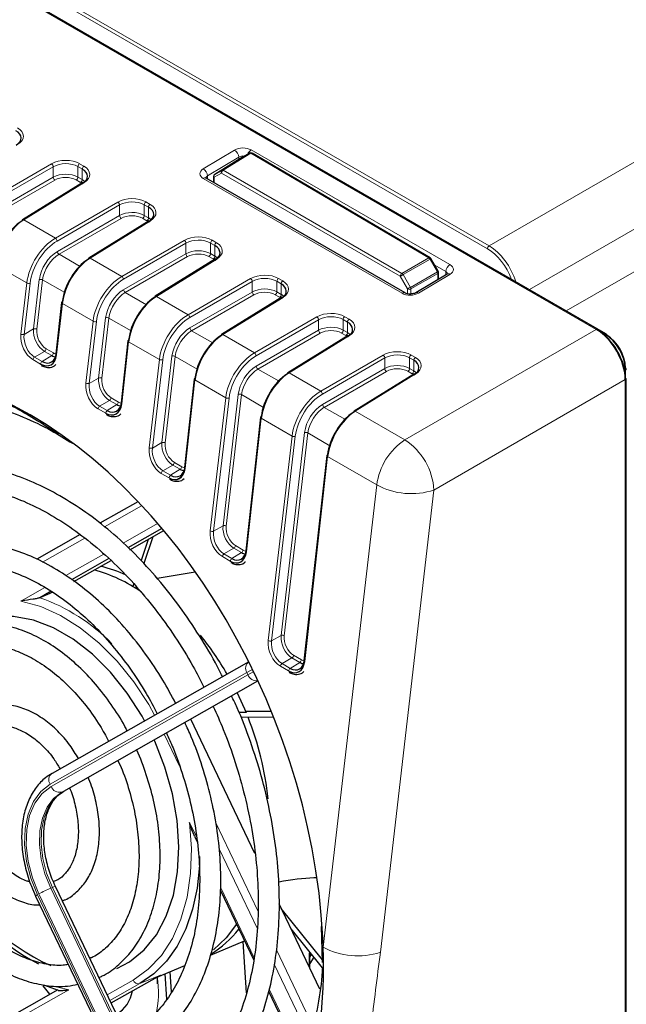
# Paper-space layout 'Blatt2' of a CAD drawing. Header units: millimetres. Extents: x 5 to 418, y 2 to 292.
# Tile 43 of 74: x 135 to 152, y 187 to 215. Entities that reach past the tile are written whole.
import ezdxf

# ---------------------------------------------------------------- set-up
doc = ezdxf.new("R2010")
doc.units = ezdxf.units.MM

psp = doc.layouts.new('Blatt2')

# ---------------------------------------------------------------- linework, layer by layer
at = {"color": 7, "linetype": 'Continuous', "lineweight": 18}
for p, q in [((99.209, 236.311), (147.903, 208.201)), ((147.903, 208.201), (175.388, 224.067)), ((176.213, 222.639), (149.05, 206.958)), ((150.097, 206.354), (175.706, 221.137)), ((147.857, 208.119), (129.465, 218.737)), ((150.952, 205.827), (129.031, 218.481)), ((139.776, 210.396), (140.667, 210.929)), ((140.787, 210.729), (139.896, 210.196)), ((140.309, 210.358), (141.094, 210.843)), ((141.128, 210.84), (140.343, 210.355)), ((140.787, 210.662), (140.787, 210.729)), ((141.094, 210.843), (140.888, 210.724)), ((146.192, 207.863), (141.128, 210.84)), ((141.138, 210.934), (146.791, 207.671)), ((133.688, 209.512), (135.464, 210.538)), ((135.511, 210.456), (133.735, 209.43)), ((135.511, 210.157), (135.511, 210.456)), ((136.212, 210.461), (136.212, 210.16)), ((136.334, 210.391), (136.212, 210.461)), ((136.258, 210.542), (136.38, 210.472)), ((136.334, 210.089), (136.334, 210.391)), ((133.742, 209.135), (135.511, 210.157)), ((136.212, 210.16), (136.334, 210.089)), ((145.428, 206.856), (139.776, 210.119)), ((139.896, 210.196), (139.898, 210.107)), ((140.296, 210.274), (140.088, 210.154)), ((140.088, 210.154), (140.088, 209.998)), ((140.101, 210.238), (140.309, 210.358)), ((145.378, 207.339), (140.296, 210.274)), ((140.343, 210.355), (145.425, 207.42)), ((135.558, 210.075), (133.789, 209.053)), ((136.387, 210.005), (134.672, 208.944)), ((136.288, 210.008), (136.166, 210.079)), ((135.574, 208.423), (137.35, 209.449)), ((137.397, 209.368), (135.621, 208.342)), ((137.397, 209.068), (137.397, 209.368)), ((138.098, 209.372), (138.098, 209.071)), ((138.22, 209.302), (138.098, 209.372)), ((138.144, 209.454), (138.266, 209.383)), ((138.22, 209.001), (138.22, 209.302)), ((135.627, 208.046), (137.397, 209.068)), ((137.444, 208.987), (135.674, 207.965)), ((138.173, 208.92), (138.051, 208.99)), ((138.098, 209.071), (138.22, 209.001)), ((134.672, 208.944), (135.574, 208.423)), ((138.273, 208.917), (136.558, 207.855)), ((137.459, 207.335), (139.235, 208.361)), ((139.282, 208.279), (137.506, 207.253)), ((139.282, 207.98), (139.282, 208.279)), ((139.983, 208.284), (139.983, 207.983)), ((140.105, 208.213), (139.983, 208.284)), ((140.03, 208.365), (140.152, 208.295)), ((140.105, 207.912), (140.105, 208.213)), ((135.674, 207.965), (136.273, 207.619)), ((137.513, 206.958), (139.282, 207.98)), ((139.33, 207.898), (137.56, 206.876)), ((140.059, 207.831), (139.937, 207.901)), ((139.983, 207.983), (140.105, 207.912)), ((145.425, 207.42), (146.192, 207.863)), ((134.758, 207.148), (133.883, 207.653)), ((136.558, 207.855), (137.459, 207.335)), ((140.158, 207.828), (138.443, 206.767)), ((146.225, 207.828), (145.458, 207.385)), ((146.432, 207.466), (146.225, 207.828)), ((146.675, 207.47), (146.359, 207.653)), ((145.587, 206.978), (145.378, 207.339)), ((145.458, 207.385), (145.666, 207.024)), ((145.666, 207.024), (146.432, 207.466)), ((146.446, 207.42), (145.68, 206.978)), ((146.791, 207.394), (145.899, 206.861)), ((146.446, 207.246), (146.446, 207.42)), ((146.673, 207.381), (146.675, 207.47)), ((134.59, 205.694), (134.758, 207.148)), ((134.851, 207.14), (134.683, 205.686)), ((134.951, 205.841), (135.114, 207.245)), ((135.207, 207.236), (135.044, 205.832)), ((135.836, 206.873), (135.207, 207.236)), ((139.345, 206.246), (141.121, 207.272)), ((141.168, 207.191), (139.392, 206.165)), ((141.168, 206.891), (141.168, 207.191)), ((141.869, 207.195), (141.869, 206.894)), ((141.991, 207.125), (141.869, 207.195)), ((141.915, 207.276), (142.037, 207.206)), ((141.991, 206.824), (141.991, 207.125)), ((137.56, 206.876), (138.159, 206.53)), ((138.443, 206.767), (139.345, 206.246)), ((139.398, 205.869), (141.168, 206.891)), ((141.215, 206.81), (139.446, 205.787)), ((142.044, 206.739), (140.329, 205.678)), ((141.945, 206.743), (141.823, 206.813)), ((141.869, 206.894), (141.991, 206.824)), ((145.587, 206.841), (145.587, 206.978)), ((145.68, 206.978), (145.68, 206.835)), ((135.769, 206.565), (135.606, 205.107)), ((136.644, 206.06), (135.769, 206.565)), ((141.23, 205.158), (143.006, 206.184)), ((143.801, 206.188), (143.923, 206.118)), ((136.44, 204.297), (136.644, 206.06)), ((136.737, 206.051), (136.533, 204.289)), ((136.801, 204.444), (137, 206.156)), ((137.093, 206.148), (136.894, 204.436)), ((137.722, 205.785), (137.093, 206.148)), ((143.054, 206.102), (141.278, 205.076)), ((143.054, 205.803), (143.054, 206.102)), ((143.755, 206.107), (143.755, 205.806)), ((143.876, 206.036), (143.755, 206.107)), ((143.876, 205.735), (143.876, 206.036)), ((134.683, 205.686), (134.951, 205.841)), ((139.446, 205.787), (140.044, 205.442)), ((140.329, 205.678), (141.23, 205.158)), ((141.284, 204.781), (143.054, 205.803)), ((143.101, 205.721), (141.331, 204.699)), ((143.93, 205.651), (142.215, 204.59)), ((143.83, 205.654), (143.708, 205.724)), ((143.755, 205.806), (143.876, 205.735)), ((145.512, 202.686), (150.952, 205.827)), ((151.192, 205.698), (150.999, 205.809)), ((151.158, 205.677), (151.192, 205.698)), ((137.654, 205.476), (137.457, 203.71)), ((138.529, 204.971), (137.654, 205.476)), ((135.261, 205.203), (134.979, 205.04)), ((135.196, 204.915), (135.468, 205.083)), ((135.468, 205.083), (135.261, 205.203)), ((135.307, 205.276), (135.514, 205.157)), ((138.6, 202.606), (138.885, 205.068)), ((138.978, 205.059), (138.693, 202.598)), ((139.607, 204.696), (138.978, 205.059)), ((143.116, 204.069), (144.892, 205.095)), ((145.686, 205.099), (145.808, 205.029)), ((135.15, 204.841), (134.933, 204.967)), ((134.979, 205.04), (135.196, 204.915)), ((138.238, 202.46), (138.529, 204.971)), ((138.622, 204.963), (138.331, 202.451)), ((144.939, 205.014), (143.163, 203.988)), ((144.939, 204.714), (144.939, 205.014)), ((145.64, 205.018), (145.64, 204.717)), ((145.762, 204.948), (145.64, 205.018)), ((145.762, 204.647), (145.762, 204.948)), ((141.331, 204.699), (141.93, 204.353)), ((142.215, 204.59), (143.116, 204.069)), ((143.17, 203.692), (144.939, 204.714)), ((144.986, 204.633), (143.217, 203.61)), ((145.815, 204.562), (144.1, 203.501)), ((145.716, 204.565), (145.594, 204.636)), ((145.64, 204.717), (145.762, 204.647)), ((151.75, 204.652), (151.785, 204.671)), ((151.785, 204.448), (151.785, 204.671)), ((136.533, 204.289), (136.801, 204.444)), ((139.54, 204.388), (139.259, 201.87)), ((140.415, 203.882), (139.54, 204.388)), ((151.776, 204.398), (146.337, 201.258)), ((151.776, 97.093), (151.776, 204.398)), ((140.338, 200.239), (140.771, 203.979)), ((140.864, 203.971), (140.431, 200.231)), ((141.493, 203.608), (140.864, 203.971)), ((137.111, 203.806), (136.829, 203.643)), ((137.047, 203.517), (137.319, 203.686)), ((137.319, 203.686), (137.111, 203.806)), ((137.157, 203.88), (137.365, 203.759)), ((139.976, 200.092), (140.415, 203.882)), ((140.508, 203.874), (140.069, 200.084)), ((137.001, 203.444), (136.783, 203.57)), ((136.829, 203.643), (137.047, 203.517)), ((143.217, 203.61), (143.816, 203.265)), ((144.1, 203.501), (145.512, 202.686)), ((141.426, 203.299), (141.002, 199.5)), ((142.301, 202.794), (141.426, 203.299)), ((141.988, 197.119), (142.657, 202.891)), ((142.75, 202.882), (142.081, 197.111)), ((143.379, 202.519), (142.75, 202.882)), ((138.331, 202.451), (138.6, 202.606)), ((141.626, 196.972), (142.301, 202.794)), ((142.394, 202.786), (141.719, 196.964)), ((138.956, 202.042), (139.167, 201.92)), ((143.311, 202.211), (142.66, 196.376)), ((144.71, 201.403), (143.311, 202.211)), ((138.803, 201.605), (138.582, 201.732)), ((138.91, 201.969), (138.628, 201.806)), ((138.628, 201.806), (138.849, 201.678)), ((138.849, 201.678), (139.121, 201.847)), ((139.121, 201.847), (138.91, 201.969)), ((143.186, 188.251), (144.71, 201.403)), ((146.337, 201.258), (144.813, 188.105)), ((138.018, 200.806), (136.963, 200.208)), ((137.497, 199.748), (138.473, 200.302)), ((140.069, 200.084), (140.338, 200.239)), ((136.406, 199.891), (135.204, 199.209)), ((140.647, 199.601), (140.365, 199.438)), ((140.591, 199.308), (140.864, 199.476)), ((140.864, 199.476), (140.647, 199.601)), ((140.693, 199.675), (140.91, 199.55)), ((135.866, 198.822), (136.947, 199.435)), ((140.545, 199.234), (140.319, 199.365)), ((140.365, 199.438), (140.591, 199.308)), ((134.592, 198.099), (135.27, 198.483)), ((141.719, 196.964), (141.988, 197.119)), ((142.298, 196.482), (142.015, 196.319)), ((142.522, 196.352), (142.298, 196.482)), ((142.343, 196.555), (142.568, 196.425)), ((142.204, 196.11), (141.969, 196.245)), ((142.015, 196.319), (142.25, 196.183)), ((142.25, 196.183), (142.522, 196.352)), ((141.017, 196.065), (135.419, 192.887)), ((135.448, 192.827), (141.046, 196.004)), ((141.329, 195.831), (135.75, 192.665)), ((135.796, 192.684), (141.331, 195.826)), ((141.046, 196.004), (141.017, 196.065)), ((139.102, 193.398), (138.666, 194.311)), ((135.796, 192.684), (135.75, 192.665)), ((139.382, 191.802), (139.59, 191.367)), ((140.131, 191.79), (141.329, 189.284)), ((141.314, 188.77), (140.225, 191.049)), ((135.485, 189.949), (135.439, 189.929)), ((139.727, 181.073), (135.485, 189.949)), ((140.271, 189.941), (141.225, 187.946)), ((135.062, 189.744), (139.292, 180.893)), ((139.33, 180.915), (135.1, 189.766)), ((135.439, 189.929), (139.669, 181.078)), ((141.858, 188.177), (142.903, 185.991)), ((142.791, 188.064), (142.794, 188.12)), ((142.791, 187.689), (142.791, 188.064)), ((142.818, 185.623), (141.794, 187.765)), ((138.556, 187.458), (137.973, 187.215)), ((137.046, 186.898), (137.784, 187.317)), ((137.973, 187.215), (137.124, 186.734)), ((135.955, 187.042), (134.14, 186.012)), ((135.643, 187.116), (135.955, 187.042)), ((141.649, 187.058), (142.628, 185.011))]:
    psp.add_line(p, q, dxfattribs=at)
at = {"color": 7, "linetype": 'Continuous', "lineweight": 25}
for p, q in [((150.986, 205.831), (129.052, 218.493)), ((151.226, 205.701), (129.06, 218.498)), ((140.888, 210.724), (140.101, 210.238)), ((140.889, 210.725), (140.888, 210.724)), ((141.095, 210.844), (140.889, 210.725)), ((141.095, 210.844), (141.094, 210.843)), ((146.227, 207.867), (141.162, 210.844)), ((145.513, 206.866), (139.861, 210.129)), ((140.069, 210.181), (140.069, 210.009)), ((136.353, 210.008), (134.638, 208.947)), ((138.239, 208.919), (136.524, 207.858)), ((140.124, 207.831), (138.409, 206.77)), ((146.457, 207.481), (146.251, 207.842)), ((146.708, 207.402), (145.816, 206.869)), ((146.466, 207.258), (146.466, 207.448)), ((142.01, 206.742), (140.295, 205.681)), ((135.749, 206.591), (135.586, 205.134)), ((143.895, 205.654), (142.18, 204.592)), ((137.635, 205.503), (137.438, 203.736)), ((145.781, 204.565), (144.066, 203.504)), ((139.52, 204.414), (139.239, 201.897)), ((151.797, 97.121), (151.797, 204.426)), ((141.406, 203.326), (140.982, 199.527)), ((143.292, 202.237), (142.64, 196.402)), ((139.151, 201.623), (139.043, 201.562)), ((137.914, 200.921), (136.837, 200.31)), ((138.598, 200.164), (137.633, 199.616)), ((137.691, 199.56), (138.651, 200.105)), ((136.271, 199.989), (135.039, 199.29)), ((138.208, 199.854), (138.007, 199.255)), ((138.343, 199.93), (138.086, 199.166)), ((137.093, 199.309), (136.028, 198.705)), ((136.097, 198.655), (137.155, 199.256)), ((139.545, 198.92), (138.466, 198.736)), ((135.454, 198.379), (135.127, 198.194)), ((135.499, 198.348), (135.127, 198.194)), ((137.8, 198.596), (137.773, 198.514)), ((137.867, 198.516), (137.851, 198.467)), ((137.878, 198.45), (137.891, 198.488)), ((141.069, 196.372), (135.475, 193.197)), ((135.813, 192.692), (141.332, 195.825)), ((140.74, 195.489), (140.992, 194.932)), ((141.247, 190.919), (139.421, 194.74)), ((140.992, 194.932), (140.791, 194.93)), ((141.768, 194.796), (140.848, 194.786)), ((140.988, 194.955), (141.699, 194.967)), ((141.701, 194.963), (140.988, 194.955)), ((135.796, 192.684), (135.813, 192.692)), ((139.524, 191.411), (139.601, 191.249)), ((139.816, 181.102), (135.574, 189.977)), ((135.008, 189.707), (139.238, 180.856)), ((140.266, 189.86), (141.212, 187.88)), ((143.092, 187.058), (141.933, 189.484)), ((143.167, 187.888), (141.995, 189.353)), ((143.17, 187.812), (143.134, 188.837)), ((143.162, 187.661), (142.272, 188.774)), ((139.978, 188.027), (140.949, 188.43)), ((141.003, 186.951), (140.907, 188.412)), ((142.81, 187.648), (142.81, 188.091)), ((142.81, 187.971), (142.857, 188.043)), ((138.419, 187.38), (139.255, 187.726)), ((142.917, 187.967), (142.81, 187.79)), ((137.158, 186.664), (138.556, 187.458)), ((138.739, 186.776), (138.692, 187.493)), ((138.873, 186.98), (138.835, 187.552)), ((135.417, 186.91), (135.226, 187.151)), ((135.233, 187.184), (135.649, 187.026)), ((138.477, 187.205), (138.477, 187.404)), ((135.644, 187.04), (134.011, 186.112)), ((141.634, 186.997), (142.61, 184.954))]:
    psp.add_line(p, q, dxfattribs=at)
at = {"color": 7, "linetype": 'Continuous', "lineweight": 25, "flags": 128}
for points in [[(139.861, 210.129), (139.86, 210.13), (139.859, 210.13)], [(138.108, 194.691), (138.035, 194.822), (137.614, 195.479), (137.14, 196.072), (136.625, 196.586), (136.079, 197.01), (135.515, 197.336), (134.946, 197.555), (134.384, 197.662), (133.843, 197.656), (133.333, 197.536), (133.229, 197.496)], [(137.318, 187.644), (137.681, 187.835), (138.094, 188.172), (138.444, 188.606), (138.723, 189.13), (138.925, 189.73), (139.045, 190.393), (139.081, 191.106), (139.032, 191.851), (138.899, 192.612), (138.685, 193.372), (138.395, 194.114), (138.379, 194.149)], [(139.673, 190.828), (139.666, 190.574), (139.601, 189.931), (139.472, 189.328), (139.282, 188.775), (139.033, 188.28), (138.728, 187.851), (138.373, 187.495), (137.973, 187.215)], [(140.721, 188.907), (140.426, 188.517), (140.063, 188.171)]]:
    psp.add_lwpolyline(points, dxfattribs=at)
at = {"color": 7, "linetype": 'Continuous', "lineweight": 18, "flags": 128}
for points in [[(145.458, 207.385), (145.448, 207.379), (145.437, 207.373), (145.426, 207.367), (145.415, 207.36), (145.404, 207.354), (145.394, 207.348), (145.386, 207.343), (145.378, 207.339)], [(145.666, 207.024), (145.656, 207.019), (145.645, 207.012), (145.634, 207.006), (145.623, 207), (145.612, 206.993), (145.603, 206.988), (145.594, 206.983), (145.587, 206.978)], [(138.394, 194.854), (138.225, 195.151), (137.8, 195.798), (137.327, 196.386), (136.817, 196.903), (136.278, 197.34), (135.721, 197.689), (135.156, 197.944), (134.592, 198.099)], [(141.18, 196.154), (141.096, 196.109), (141.017, 196.065)], [(141.046, 196.004), (141.125, 196.049), (141.211, 196.095)], [(135.419, 192.887), (135.155, 192.681), (134.944, 192.393), (134.793, 192.036), (134.709, 191.623), (134.694, 191.169), (134.75, 190.692), (134.874, 190.211), (135.062, 189.744)], [(135.1, 189.766), (134.917, 190.221), (134.796, 190.689), (134.742, 191.154), (134.756, 191.595), (134.838, 191.998), (134.985, 192.346), (135.191, 192.626), (135.448, 192.827)], [(135.75, 192.665), (135.52, 192.485), (135.336, 192.235), (135.205, 191.924), (135.131, 191.564), (135.119, 191.169), (135.167, 190.755), (135.275, 190.336), (135.439, 189.929)], [(135.485, 189.949), (135.322, 190.355), (135.214, 190.774), (135.165, 191.189), (135.178, 191.583), (135.251, 191.943), (135.382, 192.254), (135.566, 192.504), (135.796, 192.684)], [(137.784, 187.317), (138.212, 187.621), (138.585, 188.017), (138.897, 188.497), (139.142, 189.052), (139.315, 189.671), (139.414, 190.345), (139.437, 191.06), (139.382, 191.802)], [(142.337, 188.692), (142.327, 188.679), (142.321, 188.671)]]:
    psp.add_lwpolyline(points, dxfattribs=at)
at = {"color": 7, "linetype": 'Continuous', "lineweight": 18}
for centre, radius, start, end in [((140.527, 210.709), 0.261, 4.2789, 57.492), ((141.28, 210.719), 0.257, 123.3447, 158.882), ((141.108, 210.812), 0.0344, 55.3039, 114.1738), ((141.148, 210.813), 0.0338, 64.8383, 126.7943), ((135.406, 210.45), 0.106, 3.5432, 56.4801), ((136.315, 210.456), 0.103, 123.2422, 177.3468), ((136.437, 210.386), 0.103, 123.2422, 177.3468), ((139.636, 210.176), 0.261, 4.2789, 57.492), ((135.617, 210.164), 0.106, 183.5432, 236.4801), ((136.109, 210.164), 0.103, 303.2422, 357.3468), ((139.827, 210.049), 0.0867, 68.8603, 126.3191), ((140.101, 210.183), 0.032, 184.1293, 247.1908), ((140.139, 210.189), 0.0619, 127.9363, 214.9761), ((140.347, 210.309), 0.0619, 127.9363, 214.9761), ((140.399, 210.269), 0.103, 123.2285, 177.3387), ((140.323, 210.327), 0.0344, 55.3039, 114.1738), ((136.231, 210.094), 0.103, 303.2422, 357.3468), ((136.368, 209.979), 0.0325, 53.4824, 117.3347), ((137.291, 209.361), 0.106, 3.5432, 56.4801), ((138.2, 209.368), 0.103, 123.2422, 177.3468), ((138.322, 209.297), 0.103, 123.2422, 177.3468), ((137.502, 209.075), 0.106, 183.5432, 236.4801), ((137.995, 209.076), 0.103, 303.2422, 357.3468), ((138.117, 209.006), 0.103, 303.2422, 357.3468), ((134.653, 208.918), 0.0325, 53.4824, 117.3347), ((138.254, 208.89), 0.0325, 53.4824, 117.3347), ((135.515, 208.335), 0.106, 3.5432, 56.4801), ((139.177, 208.273), 0.106, 3.5432, 56.4801), ((140.086, 208.279), 0.103, 123.2422, 177.3468), ((140.208, 208.209), 0.103, 123.2422, 177.3468), ((147.96, 208.115), 0.103, 123.2297, 177.3477), ((135.733, 208.053), 0.106, 183.5432, 236.4801), ((136.538, 207.829), 0.0325, 53.4824, 117.3347), ((139.388, 207.986), 0.106, 183.5432, 236.4801), ((139.881, 207.987), 0.103, 303.2422, 357.3468), ((140.003, 207.917), 0.103, 303.2422, 357.3468), ((146.212, 207.836), 0.0338, 64.8383, 126.7943), ((146.138, 207.78), 0.099, 28.856, 57.1252), ((140.139, 207.802), 0.0325, 53.4824, 117.3347), ((147.01, 206.461), 1.576, 118.7846, 119.8583), ((146.932, 207.456), 0.257, 123.2906, 176.7209), ((137.401, 207.247), 0.106, 3.5432, 56.4801), ((145.481, 207.334), 0.103, 123.2285, 177.3387), ((145.371, 207.337), 0.099, 28.856, 57.1252), ((147.216, 206.1), 1.576, 118.7846, 119.8583), ((146.347, 207.415), 0.099, 2.8712, 31.1537), ((146.433, 207.451), 0.0334, 292.7039, 354.6426), ((146.743, 207.331), 0.0792, 52.4288, 116.3159), ((134.814, 207.252), 0.118, 241.5664, 288.2185), ((135.151, 207.133), 0.118, 61.5664, 108.2185), ((141.062, 207.184), 0.106, 3.5432, 56.4801), ((141.972, 207.191), 0.103, 123.2422, 177.3468), ((142.093, 207.12), 0.103, 123.2422, 177.3468), ((145.581, 206.973), 0.099, 2.8712, 31.1537), ((137.618, 206.964), 0.106, 183.5432, 236.4801), ((138.424, 206.741), 0.0325, 53.4824, 117.3347), ((141.274, 206.898), 0.106, 183.5432, 236.4801), ((141.766, 206.899), 0.103, 303.2422, 357.3468), ((141.888, 206.828), 0.103, 303.2422, 357.3468), ((142.025, 206.713), 0.0325, 53.4824, 117.3347), ((145.479, 206.79), 0.084, 66.3589, 127.1853), ((145.634, 207.07), 0.103, 242.6565, 296.7662), ((145.851, 206.798), 0.0794, 52.4743, 115.8888), ((135.78, 206.593), 0.0307, 183.4448, 248.9082), ((139.286, 206.158), 0.106, 3.5432, 56.4801), ((142.948, 206.096), 0.106, 3.5432, 56.4801), ((143.857, 206.102), 0.103, 123.2422, 177.3468), ((136.7, 206.163), 0.118, 241.5664, 288.2185), ((137.037, 206.044), 0.118, 61.5664, 108.2185), ((143.979, 206.032), 0.103, 123.2422, 177.3468), ((134.646, 205.798), 0.118, 241.5664, 288.2185), ((134.988, 205.729), 0.118, 61.5664, 108.2185), ((139.504, 205.876), 0.106, 183.5432, 236.4801), ((140.31, 205.652), 0.0325, 53.4824, 117.3347), ((143.159, 205.809), 0.106, 183.5432, 236.4801), ((143.652, 205.81), 0.103, 303.2422, 357.3468), ((143.774, 205.74), 0.103, 303.2422, 357.3468), ((143.91, 205.625), 0.0325, 53.4824, 117.3347), ((150.972, 205.801), 0.0324, 64.3372, 128.3331), ((151.212, 205.672), 0.0324, 64.3372, 128.3331), ((137.665, 205.505), 0.0307, 183.4448, 248.9082), ((135.203, 205.29), 0.104, 303.5123, 352.4427), ((135.411, 205.17), 0.104, 303.5123, 352.4427), ((138.922, 204.956), 0.118, 61.5664, 108.2185), ((141.172, 205.07), 0.106, 3.5432, 56.4801), ((144.834, 205.007), 0.106, 3.5432, 56.4801), ((145.743, 205.013), 0.103, 123.2422, 177.3468), ((135.036, 204.953), 0.104, 123.5123, 172.4427), ((135.253, 204.828), 0.104, 123.5123, 172.4427), ((138.586, 205.075), 0.118, 241.5664, 288.2185), ((141.39, 204.787), 0.106, 183.5432, 236.4801), ((145.865, 204.943), 0.103, 123.2422, 177.3468), ((142.195, 204.564), 0.0325, 53.4824, 117.3347), ((145.045, 204.721), 0.106, 183.5432, 236.4801), ((145.538, 204.722), 0.103, 303.2422, 357.3468), ((145.659, 204.651), 0.103, 303.2422, 357.3468), ((145.796, 204.536), 0.0325, 53.4824, 117.3347), ((151.773, 204.702), 0.0324, 291.6583, 355.6617), ((136.496, 204.401), 0.118, 241.5664, 288.2185), ((136.838, 204.332), 0.118, 61.5664, 108.2185), ((139.551, 204.416), 0.0307, 183.4448, 248.9082), ((151.764, 204.428), 0.0324, 291.662, 355.6627), ((140.808, 203.867), 0.118, 61.5664, 108.2185), ((143.058, 203.981), 0.106, 3.5432, 56.4801), ((137.053, 203.893), 0.104, 303.5123, 352.4427), ((137.262, 203.773), 0.104, 303.5123, 352.4427), ((140.471, 203.986), 0.118, 241.5664, 288.2185), ((143.275, 203.699), 0.106, 183.5432, 236.4801), ((136.886, 203.556), 0.104, 123.5123, 172.4427), ((137.105, 203.43), 0.104, 123.5123, 172.4427), ((144.081, 203.475), 0.0325, 53.4824, 117.3347), ((141.437, 203.328), 0.0307, 183.4448, 248.9082), ((142.693, 202.779), 0.118, 61.5664, 108.2185), ((138.637, 202.494), 0.118, 61.5664, 108.2185), ((142.357, 202.898), 0.118, 241.5664, 288.2185), ((146.521, 201.163), 1.827, 123.525, 172.4415), ((144.489, 201.143), 1.851, 3.5413, 56.4629), ((138.295, 202.563), 0.118, 241.5664, 288.2185), ((138.852, 202.056), 0.104, 303.5123, 352.4427), ((143.322, 202.239), 0.0307, 183.4448, 248.9082), ((138.685, 201.719), 0.104, 123.5123, 172.4427), ((139.064, 201.934), 0.104, 303.5123, 352.4427), ((138.906, 201.591), 0.104, 123.5123, 172.4427), ((145.692, 203.217), 2.063, 241.565, 288.2091), ((140.032, 200.196), 0.118, 241.5664, 288.2185), ((140.375, 200.127), 0.118, 61.5664, 108.2185), ((140.59, 199.688), 0.104, 303.5123, 352.4427), ((140.806, 199.563), 0.104, 303.5123, 352.4427), ((140.423, 199.351), 0.104, 123.5123, 172.4427), ((140.649, 199.221), 0.104, 123.5123, 172.4427), ((133.385, 193.202), 5.287, 44.1636, 70.759), ((141.682, 197.076), 0.118, 241.5664, 288.2185), ((142.025, 197.007), 0.118, 61.5664, 108.2185), ((141.213, 196.189), 0.232, 127.2474, 212.5592), ((142.24, 196.569), 0.104, 303.5123, 352.4427), ((142.465, 196.439), 0.104, 303.5123, 352.4427), ((142.073, 196.232), 0.104, 123.5123, 172.4427), ((142.307, 196.096), 0.104, 123.5123, 172.4427), ((141.293, 196.096), 0.263, 200.2804, 277.5343), ((135.615, 193.012), 0.232, 127.2474, 212.5592), ((135.689, 192.913), 0.256, 199.6371, 283.6686), ((135.591, 189.775), 0.203, 94.6747, 121.2735), ((135.112, 189.615), 0.138, 111.0686, 138.612), ((136.834, 186.611), 3.6, 112.8066, 118.7956), ((144.168, 190.065), 2.063, 241.565, 288.2091), ((142.778, 188.094), 0.032, 292.7787, 355.8608), ((137.935, 187.371), 0.16, 199.6371, 283.6686), ((135.765, 186.972), 2.738, 346.1092, 9.1507)]:
    psp.add_arc(centre, radius, start, end, dxfattribs=at)
at = {"color": 7, "linetype": 'Continuous', "lineweight": 25}
for centre, radius, start, end in [((141.128, 210.786), 0.0667, 59.5527, 119.9749), ((140.135, 210.181), 0.0667, 121.7292, 180), ((134.658, 208.92), 0.0329, 127.0519, 186.4224), ((146.193, 207.809), 0.0667, 29.7113, 59.5527), ((136.543, 207.832), 0.0329, 127.0519, 186.4224), ((146.399, 207.448), 0.0667, 0, 29.7113), ((138.429, 206.743), 0.0329, 127.0519, 186.4224), ((135.775, 206.586), 0.0262, 106.0768, 167.0913), ((140.315, 205.655), 0.0329, 127.0519, 186.4224), ((150.966, 205.803), 0.0335, 354.3165, 54.3713), ((150.498, 204.613), 1.288, 2.6055, 57.3945), ((151.207, 205.674), 0.0335, 354.3165, 54.3713), ((150.602, 204.672), 1.185, 2.6055, 57.3945), ((137.66, 205.497), 0.0262, 106.0768, 167.0913), ((135.617, 205.136), 0.0307, 183.4448, 248.9082), ((142.2, 204.566), 0.0329, 127.0519, 186.4224), ((151.772, 204.696), 0.0335, 5.6323, 65.6879), ((139.546, 204.409), 0.0262, 106.0768, 167.0913), ((151.763, 204.423), 0.0335, 5.6325, 65.6876), ((137.468, 203.738), 0.0307, 183.4448, 248.9082), ((144.086, 203.478), 0.0329, 127.0519, 186.4224), ((141.432, 203.32), 0.0262, 106.0768, 167.0913), ((143.317, 202.231), 0.0262, 106.0768, 167.0913), ((139.27, 201.899), 0.0307, 183.4448, 248.9082), ((141.013, 199.529), 0.0307, 183.4448, 248.9082), ((135.516, 194.703), 4.431, 55.5327, 74.9068), ((135.91, 195.248), 3.956, 64.9284, 76.0994), ((133.107, 191.766), 8.491, 30.09, 39.1238), ((142.671, 196.404), 0.0307, 183.4448, 248.9082), ((132.954, 191.568), 8.713, 5.975, 21.7172), ((137.84, 193.182), 6.063, 204.1441, 243.0285), ((137.853, 193.154), 5.939, 203.7325, 246.0086), ((138.55, 190.478), 2.817, 300.7063, 322.6082), ((136.839, 187.148), 0.932, 300.4032, 351.2104)]:
    psp.add_arc(centre, radius, start, end, dxfattribs=at)
at = {"color": 7, "linetype": 'Continuous', "lineweight": 18}
for centre, major_axis, ratio, start_param, end_param in [((134.094, 211.321), (0.567, 0.009), 0.587473, 5.506018, 7.059361), ((140.902, 210.793), (0.333, 0.005), 0.587831, 0.776152, 2.346644), ((135.858, 210.303), (0.567, 0.009), 0.587473, 0.776176, 2.329519), ((140.905, 210.658), (0.167, 0.006), 0.618458, 1.289581, 2.335079), ((135.858, 210.249), (0.5, 0.009), 0.588816, 0.774897, 2.32824), ((135.98, 210.232), (0.567, 0.009), 0.587473, 5.506018, 7.059361), ((140.012, 210.26), (0.333, 0.005), 0.58748, 2.347599, 3.91809), ((135.858, 209.949), (0.5, 0.007), 0.586126, 0.777443, 2.330786), ((135.859, 209.895), (0.433, 0.007), 0.587473, 0.776176, 2.329519), ((140.014, 210.125), (0.167, 0), 0.597666, 2.356933, 3.154135), ((137.743, 209.214), (0.567, 0.009), 0.587473, 0.776176, 2.329519), ((137.744, 209.16), (0.5, 0.009), 0.588816, 0.774897, 2.32824), ((137.865, 209.144), (0.567, 0.009), 0.587473, 5.506018, 7.059361), ((137.744, 208.861), (0.5, 0.007), 0.586126, 0.777443, 2.330786), ((137.745, 208.807), (0.433, 0.007), 0.587473, 0.776176, 2.329519), ((135.589, 207.479), (0.598, 1.002), 0.586803, 0.811623, 2.22499), ((139.629, 208.125), (0.567, 0.009), 0.587473, 0.776176, 2.329519), ((135.635, 207.452), (0.565, 0.944), 0.587369, 0.812156, 2.225524), ((139.63, 208.072), (0.5, 0.009), 0.588816, 0.774897, 2.32824), ((139.751, 208.055), (0.567, 0.009), 0.587473, 5.506018, 7.059361), ((147.904, 207.249), (-0.583, 1.01), 0.576386, 4.328228, 5.497716), ((135.637, 207.453), (0.376, 0.629), 0.587369, 0.812156, 2.225524), ((135.683, 207.425), (0.343, 0.572), 0.588357, 0.813094, 2.226462), ((139.63, 207.772), (0.5, 0.007), 0.586126, 0.777443, 2.330786), ((139.631, 207.718), (0.433, 0.007), 0.587473, 0.776176, 2.329519), ((147.857, 207.221), (-0.55, 0.953), 0.577557, 4.420151, 5.497716), ((146.555, 207.53), (0.334, 0.005), 0.587108, 5.488255, 7.058746), ((137.474, 206.391), (0.598, 1.002), 0.586803, 0.811623, 2.22499), ((141.515, 207.037), (0.567, 0.009), 0.587473, 0.776176, 2.329519), ((141.515, 206.983), (0.5, 0.009), 0.588816, 0.774897, 2.32824), ((146.557, 207.395), (0.167, 0.011), 0.595357, 6.213133, 7.029934), ((137.52, 206.363), (0.565, 0.944), 0.587369, 0.812156, 2.225524), ((141.636, 206.967), (0.567, 0.009), 0.587473, 5.506018, 7.059361), ((137.522, 206.364), (0.376, 0.629), 0.587369, 0.812156, 2.225524), ((137.568, 206.336), (0.343, 0.572), 0.588357, 0.813094, 2.226462), ((141.515, 206.684), (0.5, 0.007), 0.586126, 0.777443, 2.330786), ((141.516, 206.63), (0.433, 0.007), 0.587473, 0.776176, 2.329519), ((145.664, 206.997), (0.333, 0.005), 0.587472, 3.918085, 5.488576), ((139.36, 205.302), (0.598, 1.002), 0.586803, 0.811623, 2.22499), ((143.4, 205.948), (0.567, 0.009), 0.587473, 0.776176, 2.329519), ((143.401, 205.894), (0.5, 0.009), 0.588816, 0.774897, 2.32824), ((139.406, 205.275), (0.565, 0.944), 0.587369, 0.812156, 2.225524), ((143.401, 205.595), (0.5, 0.007), 0.586126, 0.777443, 2.330786), ((143.522, 205.878), (0.567, 0.009), 0.587473, 5.506018, 7.059361), ((134.99, 205.463), (-0.211, 0.53), 0.652481, 0.880233, 2.450725), ((135.037, 205.482), (-0.175, 0.472), 0.663541, 0.897771, 2.468263), ((135.304, 205.636), (-0.196, 0.462), 0.640933, 0.863979, 2.434471), ((135.351, 205.656), (-0.161, 0.405), 0.652481, 0.880233, 2.450725), ((139.408, 205.276), (0.376, 0.629), 0.587369, 0.812156, 2.225524), ((139.454, 205.248), (0.343, 0.572), 0.588357, 0.813094, 2.226462), ((143.402, 205.541), (0.433, 0.007), 0.587473, 0.776176, 2.329519), ((135.557, 205.537), (-0.162, 0.406), 0.648949, 2.452196, 2.730228), ((141.245, 204.214), (0.598, 1.002), 0.586803, 0.811623, 2.22499), ((141.292, 204.186), (0.565, 0.944), 0.587369, 0.812156, 2.225524), ((145.286, 204.86), (0.567, 0.009), 0.587473, 0.776176, 2.329519), ((145.287, 204.806), (0.5, 0.009), 0.588816, 0.774897, 2.32824), ((141.293, 204.187), (0.376, 0.629), 0.587369, 0.812156, 2.225524), ((145.287, 204.507), (0.5, 0.007), 0.586126, 0.777443, 2.330786), ((145.408, 204.789), (0.567, 0.009), 0.587473, 5.506018, 7.059361), ((141.34, 204.159), (0.343, 0.572), 0.588357, 0.813094, 2.226462), ((145.287, 204.453), (0.433, 0.007), 0.587473, 0.776176, 2.329519), ((136.84, 204.066), (-0.211, 0.53), 0.652481, 0.880233, 2.450725), ((136.887, 204.085), (-0.175, 0.472), 0.663541, 0.897771, 2.468263), ((137.154, 204.239), (-0.196, 0.462), 0.640933, 0.863979, 2.434471), ((137.201, 204.259), (-0.161, 0.405), 0.652481, 0.880233, 2.450725), ((143.131, 203.125), (0.598, 1.002), 0.586803, 0.811623, 2.22499), ((143.177, 203.097), (0.565, 0.944), 0.587369, 0.812156, 2.225524), ((137.408, 204.139), (-0.162, 0.406), 0.648949, 2.452196, 2.730228), ((143.179, 203.099), (0.376, 0.629), 0.587369, 0.812156, 2.225524), ((143.225, 203.071), (0.343, 0.572), 0.588357, 0.813094, 2.226462), ((138.953, 202.402), (-0.196, 0.462), 0.640933, 0.863979, 2.434471), ((139, 202.421), (-0.161, 0.405), 0.652481, 0.880233, 2.450725), ((138.639, 202.228), (-0.211, 0.53), 0.652481, 0.880233, 2.450725), ((138.686, 202.248), (-0.175, 0.472), 0.663541, 0.897771, 2.468263), ((139.21, 202.3), (-0.162, 0.406), 0.648949, 2.452196, 2.730228), ((140.377, 199.861), (-0.211, 0.53), 0.652481, 0.880233, 2.450725), ((140.423, 199.88), (-0.175, 0.472), 0.663541, 0.897771, 2.468263), ((140.69, 200.034), (-0.196, 0.462), 0.640933, 0.863979, 2.434471), ((140.737, 200.054), (-0.161, 0.405), 0.652481, 0.880233, 2.450725), ((140.952, 199.93), (-0.162, 0.406), 0.648949, 2.452196, 2.730228), ((142.027, 196.741), (-0.211, 0.53), 0.652481, 0.880233, 2.450725), ((142.074, 196.761), (-0.175, 0.472), 0.663541, 0.897771, 2.468263), ((142.341, 196.915), (-0.196, 0.462), 0.640933, 0.863979, 2.434471), ((142.387, 196.934), (-0.161, 0.405), 0.652481, 0.880233, 2.450725), ((142.61, 196.805), (-0.162, 0.406), 0.648949, 2.452196, 2.730228), ((133.522, 191.546), (-5.084, 12.639), 0.65101, 4.201286, 4.222886)]:
    psp.add_ellipse(centre, major_axis=major_axis, ratio=ratio, start_param=start_param, end_param=end_param, dxfattribs=at)
at = {"color": 7, "linetype": 'Continuous', "lineweight": 25}
for centre, major_axis, ratio, start_param, end_param in [((134.095, 211.267), (0.5, 0.009), 0.588816, 5.504739, 7.058082), ((135.98, 210.178), (0.5, 0.009), 0.588816, 5.504739, 7.058082), ((135.98, 209.879), (0.5, 0.007), 0.586126, 0.528925, 0.777443), ((137.866, 209.09), (0.5, 0.009), 0.588816, 5.504739, 7.058082), ((137.866, 208.79), (0.5, 0.007), 0.586126, 0.528925, 0.777443), ((134.639, 208.027), (0.536, 0.961), 0.567218, 0.794692, 2.20806), ((134.687, 208), (0.569, 1.019), 0.567804, 0.795158, 2.208525), ((139.752, 208.001), (0.5, 0.009), 0.588816, 5.504739, 7.058082), ((139.752, 207.702), (0.5, 0.007), 0.586126, 0.528925, 0.777443), ((136.524, 206.938), (0.536, 0.961), 0.567218, 0.794692, 2.20806), ((136.572, 206.911), (0.569, 1.019), 0.567804, 0.795158, 2.208525), ((141.637, 206.913), (0.5, 0.009), 0.588816, 5.504739, 7.058082), ((138.41, 205.85), (0.536, 0.961), 0.567218, 0.794692, 2.20806), ((138.458, 205.823), (0.569, 1.019), 0.567804, 0.795158, 2.208525), ((141.637, 206.613), (0.5, 0.007), 0.586126, 0.528925, 0.777443), ((143.523, 205.824), (0.5, 0.009), 0.588816, 5.504739, 7.058082), ((140.295, 204.761), (0.536, 0.961), 0.567218, 0.794692, 2.20806), ((140.343, 204.734), (0.569, 1.019), 0.567804, 0.795158, 2.208525), ((143.523, 205.525), (0.5, 0.007), 0.586126, 0.528925, 0.777443), ((150.952, 204.875), (-0.583, 1.01), 0.576371, 3.927229, 5.49771), ((150.999, 204.902), (-0.55, 0.953), 0.577564, 3.927231, 5.497712), ((135.205, 205.339), (-0.212, 0.531), 0.648949, 2.452196, 4.022688), ((135.252, 205.358), (-0.175, 0.474), 0.656308, 2.471353, 4.041844), ((135.51, 205.517), (-0.199, 0.462), 0.640983, 2.433964, 2.739422), ((145.409, 204.736), (0.5, 0.009), 0.588816, 5.504739, 7.058082), ((142.181, 203.673), (0.536, 0.961), 0.567218, 0.794692, 2.20806), ((142.229, 203.646), (0.569, 1.019), 0.567804, 0.795158, 2.208525), ((145.409, 204.436), (0.5, 0.007), 0.586126, 0.528925, 0.777443), ((134.115, 191.87), (-5.017, 12.472), 0.65101, 0.077873, 3.215651), ((133.522, 191.546), (-5.084, 12.639), 0.65101, 4.222886, 5.739269), ((137.056, 203.941), (-0.212, 0.531), 0.648949, 2.452196, 4.022688), ((137.103, 203.961), (-0.175, 0.474), 0.656308, 2.471353, 4.041844), ((137.361, 204.12), (-0.199, 0.462), 0.640983, 2.433964, 2.739422), ((144.067, 202.584), (0.536, 0.961), 0.567218, 0.794692, 2.20806), ((144.115, 202.557), (0.569, 1.019), 0.567804, 0.795158, 2.208525), ((138.858, 202.102), (-0.212, 0.531), 0.648949, 2.452196, 4.022688), ((138.905, 202.121), (-0.175, 0.474), 0.656308, 2.471353, 4.041844), ((139.163, 202.281), (-0.199, 0.462), 0.640983, 2.433964, 2.739422), ((140.601, 199.731), (-0.212, 0.531), 0.648949, 2.452196, 4.022688), ((140.648, 199.751), (-0.175, 0.474), 0.656308, 2.471353, 4.041844), ((140.905, 199.91), (-0.199, 0.462), 0.640983, 2.433964, 2.739422), ((142.259, 196.607), (-0.212, 0.531), 0.648949, 2.452196, 4.022688), ((142.306, 196.627), (-0.175, 0.474), 0.656308, 2.471353, 4.041844), ((142.564, 196.786), (-0.199, 0.462), 0.640983, 2.433964, 2.739422), ((137.049, 193.307), (0.024, 6.277), 0.649735, 4.976639, 4.980441), ((133.522, 191.546), (-5.084, 12.639), 0.65101, 3.83229, 4.201286)]:
    psp.add_ellipse(centre, major_axis=major_axis, ratio=ratio, start_param=start_param, end_param=end_param, dxfattribs=at)
for points, knots in [([(139.861, 210.129), (139.854, 210.134), (139.842, 210.143), (139.843, 210.142), (139.843, 210.142)], [0, 0, 0, 0, 0.5936558, 1, 1, 1, 1]), ([(146.728, 207.417), (146.729, 207.418), (146.73, 207.423), (146.724, 207.412), (146.712, 207.405), (146.708, 207.402)], [0, 0, 0, 0, 0.093351, 0.692666, 1, 1, 1, 1]), ([(145.816, 206.869), (145.805, 206.864), (145.782, 206.852), (145.728, 206.837), (145.663, 206.831), (145.599, 206.836), (145.545, 206.85), (145.523, 206.861), (145.513, 206.866)], [0, 0, 0, 0, 0.155842, 0.320249, 0.499357, 0.686668, 0.853525, 1, 1, 1, 1]), ([(135.163, 204.803), (135.198, 204.786), (135.285, 204.743), (135.43, 204.739), (135.544, 204.774), (135.58, 204.824), (135.582, 204.827)], [0, 0, 0, 0, 0.234344, 0.593789, 0.976248, 1, 1, 1, 1]), ([(135.656, 202.844), (135.256, 203.106), (134.325, 203.714), (132.842, 204.268), (131.257, 204.555), (129.751, 204.47), (128.341, 204.028), (127.085, 203.243), (126.006, 202.12), (125.213, 200.853), (124.856, 199.899), (124.708, 199.506)], [0, 0, 0, 0, 0.0897863, 0.20892, 0.3244256, 0.4432553, 0.5592472, 0.6785469, 0.7955541, 0.9158919, 1, 1, 1, 1]), ([(129.274, 203.159), (129.331, 203.197), (129.591, 203.372), (130.099, 203.589), (130.794, 203.803), (131.526, 203.911), (132.284, 203.92), (133.063, 203.828), (133.855, 203.638), (134.653, 203.347), (135.391, 203.002), (135.855, 202.712), (136.057, 202.586)], [0, 0, 0, 0, 0.031302, 0.142371, 0.25371, 0.365004, 0.475997, 0.586569, 0.696722, 0.806531, 0.916097, 1, 1, 1, 1]), ([(137.014, 203.406), (137.049, 203.389), (137.136, 203.346), (137.281, 203.342), (137.395, 203.376), (137.431, 203.426), (137.433, 203.429)], [0, 0, 0, 0, 0.234344, 0.593789, 0.976248, 1, 1, 1, 1]), ([(140.322, 195.948), (140.314, 195.965), (140.16, 196.293), (139.804, 196.899), (139.255, 197.752), (138.652, 198.544), (138.008, 199.272), (137.328, 199.929), (136.618, 200.506), (135.887, 200.997), (135.141, 201.398), (134.388, 201.703), (133.637, 201.908), (132.895, 202.012), (132.172, 202.012), (131.474, 201.913), (130.816, 201.703), (130.369, 201.512), (130.159, 201.365), (130.138, 201.351)], [0, 0, 0, 0, 0.00359, 0.069749, 0.135925, 0.202126, 0.268358, 0.334625, 0.400927, 0.467255, 0.533579, 0.599855, 0.666016, 0.731981, 0.797673, 0.863048, 0.928132, 0.993033, 1, 1, 1, 1]), ([(138.816, 201.566), (138.851, 201.549), (138.938, 201.506), (139.083, 201.502), (139.197, 201.537), (139.233, 201.587), (139.235, 201.59)], [0, 0, 0, 0, 0.2343437, 0.5937885, 0.9762479, 1, 1, 1, 1]), ([(130.4, 200.804), (130.431, 200.826), (130.638, 200.974), (131.066, 201.157), (131.678, 201.342), (132.33, 201.42), (133.006, 201.4), (133.7, 201.279), (134.404, 201.059), (135.11, 200.744), (135.811, 200.336), (136.499, 199.841), (137.167, 199.262), (137.807, 198.606), (138.413, 197.881), (138.975, 197.093), (139.441, 196.347), (139.693, 195.849), (139.795, 195.649)], [0, 0, 0, 0, 0.012152, 0.080248, 0.14862, 0.216957, 0.285002, 0.352661, 0.419971, 0.487026, 0.553923, 0.62074, 0.68753, 0.754315, 0.821114, 0.887933, 0.954773, 1, 1, 1, 1]), ([(138.989, 195.191), (138.871, 195.414), (138.611, 195.901), (138.143, 196.6), (137.606, 197.285), (137.027, 197.902), (136.414, 198.444), (135.776, 198.904), (135.12, 199.273), (134.455, 199.547), (133.792, 199.72), (133.139, 199.791), (132.506, 199.759), (131.907, 199.619), (131.45, 199.445), (131.213, 199.287), (131.146, 199.242)], [0, 0, 0, 0, 0.063466, 0.139351, 0.215281, 0.291268, 0.367317, 0.443423, 0.519549, 0.595612, 0.671491, 0.747032, 0.822093, 0.896626, 0.970742, 1, 1, 1, 1]), ([(131.404, 198.704), (131.422, 198.717), (131.589, 198.844), (131.948, 198.996), (132.479, 199.148), (133.049, 199.192), (133.641, 199.137), (134.248, 198.983), (134.859, 198.731), (135.468, 198.387), (136.064, 197.955), (136.64, 197.44), (137.187, 196.851), (137.695, 196.194), (138.128, 195.54), (138.364, 195.089), (138.466, 194.894)], [0, 0, 0, 0, 0.0096061, 0.0882647, 0.1674801, 0.2466135, 0.3251594, 0.4030206, 0.4803455, 0.5573426, 0.6341807, 0.7109682, 0.7877504, 0.8645588, 0.9414028, 1, 1, 1, 1]), ([(140.559, 199.196), (140.593, 199.179), (140.68, 199.136), (140.825, 199.132), (140.94, 199.167), (140.976, 199.217), (140.978, 199.219)], [0, 0, 0, 0, 0.234344, 0.593789, 0.976248, 1, 1, 1, 1]), ([(135.127, 198.194), (135.122, 198.192), (135.111, 198.188), (135.084, 198.18), (135.023, 198.166), (134.856, 198.137), (134.713, 198.117), (134.607, 198.101), (134.593, 198.099), (134.592, 198.099)], [0, 0, 0, 0, 0.027867, 0.062395, 0.122986, 0.304057, 0.901497, 0.996787, 1, 1, 1, 1]), ([(137.61, 194.408), (137.59, 194.449), (137.459, 194.715), (137.161, 195.166), (136.721, 195.745), (136.233, 196.253), (135.714, 196.685), (135.17, 197.031), (134.613, 197.283), (134.054, 197.434), (133.504, 197.481), (132.98, 197.42), (132.533, 197.284), (132.287, 197.13), (132.186, 197.066)], [0, 0, 0, 0, 0.0166998, 0.1091223, 0.2016328, 0.2942672, 0.387043, 0.4799369, 0.572801, 0.6653644, 0.7572487, 0.8481156, 0.9379345, 1, 1, 1, 1]), ([(132.447, 196.521), (132.537, 196.581), (132.751, 196.724), (133.138, 196.84), (133.594, 196.88), (134.077, 196.816), (134.571, 196.654), (135.066, 196.398), (135.551, 196.052), (136.016, 195.625), (136.45, 195.124), (136.813, 194.617), (137.006, 194.261), (137.086, 194.111)], [0, 0, 0, 0, 0.071497, 0.169617, 0.268216, 0.365462, 0.461126, 0.55575, 0.649888, 0.743883, 0.837864, 0.931906, 1, 1, 1, 1]), ([(142.217, 196.072), (142.252, 196.055), (142.339, 196.011), (142.484, 196.007), (142.598, 196.042), (142.634, 196.092), (142.636, 196.095)], [0, 0, 0, 0, 0.234344, 0.593789, 0.976248, 1, 1, 1, 1]), ([(138.858, 183.107), (138.864, 183.109), (139.08, 183.202), (139.466, 183.474), (140.006, 183.924), (140.484, 184.473), (140.903, 185.099), (141.256, 185.802), (141.54, 186.573), (141.752, 187.404), (141.889, 188.286), (141.95, 189.21), (141.934, 190.166), (141.843, 191.144), (141.676, 192.133), (141.437, 193.124), (141.124, 194.105), (140.837, 194.867), (140.634, 195.288), (140.581, 195.398)], [0, 0, 0, 0, 0.00177, 0.065819, 0.129913, 0.1942, 0.258762, 0.323603, 0.388676, 0.453911, 0.519242, 0.584616, 0.649996, 0.715364, 0.780715, 0.846049, 0.911371, 0.976688, 1, 1, 1, 1]), ([(135.033, 194.867), (134.958, 194.907), (134.744, 195.022), (134.38, 195.136), (133.957, 195.165), (133.559, 195.092), (133.333, 194.961), (133.223, 194.897)], [0, 0, 0, 0, 0.122171, 0.348989, 0.573568, 0.792469, 1, 1, 1, 1]), ([(140.058, 195.102), (140.157, 194.884), (140.393, 194.363), (140.694, 193.507), (140.967, 192.552), (141.167, 191.593), (141.296, 190.643), (141.351, 189.711), (141.331, 188.809), (141.239, 187.947), (141.074, 187.133), (140.84, 186.377), (140.539, 185.686), (140.175, 185.069), (139.753, 184.529), (139.272, 184.08), (138.884, 183.788), (138.644, 183.678), (138.595, 183.656)], [0, 0, 0, 0, 0.0477449, 0.1145283, 0.1813007, 0.2480523, 0.3147747, 0.3814614, 0.4481092, 0.5147207, 0.581308, 0.647891, 0.7145077, 0.7812248, 0.8481365, 0.9153531, 0.9829654, 1, 1, 1, 1]), ([(136.226, 193.623), (136.148, 193.75), (135.974, 194.035), (135.641, 194.41), (135.314, 194.693), (135.105, 194.822), (135.033, 194.867)], [0, 0, 0, 0, 0.240934, 0.540744, 0.841764, 1, 1, 1, 1]), ([(133.484, 194.332), (133.505, 194.353), (133.596, 194.447), (133.799, 194.528), (134.085, 194.565), (134.404, 194.511), (134.622, 194.402), (134.733, 194.347)], [0, 0, 0, 0, 0.069603, 0.30682, 0.557216, 0.774931, 1, 1, 1, 1]), ([(137.854, 185.208), (137.854, 185.208), (138.042, 185.284), (138.379, 185.523), (138.85, 185.927), (139.258, 186.429), (139.605, 187.006), (139.885, 187.656), (140.093, 188.37), (140.227, 189.137), (140.285, 189.947), (140.266, 190.79), (140.17, 191.652), (140.001, 192.523), (139.756, 193.389), (139.505, 194.101), (139.314, 194.509), (139.251, 194.643)], [0, 0, 0, 0, 0.000252, 0.073012, 0.145814, 0.218927, 0.292492, 0.366504, 0.440858, 0.515424, 0.590091, 0.664781, 0.739453, 0.814098, 0.888719, 0.963328, 1, 1, 1, 1]), ([(134.733, 194.347), (134.789, 194.312), (134.957, 194.209), (135.23, 193.969), (135.505, 193.658), (135.646, 193.422), (135.703, 193.326)], [0, 0, 0, 0, 0.159912, 0.472823, 0.786357, 1, 1, 1, 1]), ([(138.727, 194.346), (138.792, 194.205), (138.978, 193.799), (139.217, 193.102), (139.443, 192.271), (139.595, 191.439), (139.674, 190.621), (139.68, 189.828), (139.613, 189.073), (139.474, 188.366), (139.266, 187.717), (138.994, 187.136), (138.661, 186.628), (138.27, 186.207), (137.908, 185.912), (137.662, 185.795), (137.58, 185.756)], [0, 0, 0, 0, 0.041177, 0.117835, 0.194473, 0.27107, 0.34761, 0.424082, 0.500486, 0.576838, 0.653176, 0.72957, 0.806159, 0.883144, 0.96075, 1, 1, 1, 1]), ([(136.809, 187.393), (136.841, 187.405), (137.031, 187.479), (137.336, 187.709), (137.711, 188.079), (138.021, 188.538), (138.266, 189.069), (138.44, 189.664), (138.539, 190.312), (138.56, 191), (138.504, 191.713), (138.374, 192.438), (138.164, 193.156), (137.995, 193.637), (137.882, 193.863), (137.881, 193.866)], [0, 0, 0, 0, 0.0174012, 0.1044443, 0.1915875, 0.2794236, 0.3681815, 0.4577287, 0.5477685, 0.6380282, 0.7283151, 0.8185617, 0.908765, 0.9989488, 1, 1, 1, 1]), ([(137.349, 193.564), (137.39, 193.475), (137.53, 193.171), (137.702, 192.625), (137.862, 191.947), (137.945, 191.276), (137.957, 190.629), (137.896, 190.02), (137.766, 189.463), (137.57, 188.97), (137.315, 188.549), (137.003, 188.215), (136.745, 188.01), (136.581, 187.946), (136.55, 187.935)], [0, 0, 0, 0, 0.039078, 0.13304, 0.226942, 0.320731, 0.414369, 0.507844, 0.601198, 0.694537, 0.788106, 0.882385, 0.978021, 1, 1, 1, 1]), ([(135.475, 193.197), (135.412, 193.157), (135.243, 193.05), (135.01, 192.802), (134.802, 192.445), (134.665, 192.02), (134.602, 191.542), (134.617, 191.029), (134.711, 190.502), (134.85, 190.056), (134.967, 189.798), (135.008, 189.707)], [0, 0, 0, 0, 0.069121, 0.187674, 0.307538, 0.430004, 0.554488, 0.679879, 0.805361, 0.930777, 1, 1, 1, 1]), ([(135.767, 189.574), (135.795, 189.582), (135.947, 189.63), (136.181, 189.813), (136.45, 190.113), (136.65, 190.494), (136.781, 190.937), (136.835, 191.432), (136.813, 191.96), (136.706, 192.498), (136.597, 192.879), (136.508, 193.064), (136.499, 193.082)], [0, 0, 0, 0, 0.026291, 0.142175, 0.257938, 0.375615, 0.495916, 0.618109, 0.741106, 0.864146, 0.987117, 1, 1, 1, 1]), ([(135.974, 192.783), (135.98, 192.769), (136.056, 192.605), (136.144, 192.267), (136.225, 191.795), (136.229, 191.345), (136.165, 190.941), (136.039, 190.6), (135.859, 190.339), (135.683, 190.178), (135.555, 190.134), (135.512, 190.12)], [0, 0, 0, 0, 0.012086, 0.14431, 0.276222, 0.40755, 0.538195, 0.66847, 0.79916, 0.932681, 1, 1, 1, 1]), ([(135.574, 189.977), (135.54, 190.053), (135.439, 190.276), (135.318, 190.665), (135.239, 191.126), (135.233, 191.565), (135.296, 191.959), (135.423, 192.287), (135.596, 192.542), (135.741, 192.642), (135.813, 192.692)], [0, 0, 0, 0, 0.069269, 0.203434, 0.337492, 0.470981, 0.603786, 0.736228, 0.86912, 1, 1, 1, 1]), ([(139.525, 191.411), (139.518, 191.426), (139.497, 191.469), (139.454, 191.578), (139.415, 191.694), (139.389, 191.78), (139.382, 191.801), (139.382, 191.802)], [0, 0, 0, 0, 0.1206138, 0.3588383, 0.8423965, 0.9948598, 1, 1, 1, 1]), ([(134.847, 190.111), (134.817, 190.117), (134.68, 190.146), (134.418, 190.295), (134.084, 190.552), (133.776, 190.895), (133.545, 191.221), (133.442, 191.44), (133.409, 191.51)], [0, 0, 0, 0, 0.060599, 0.274058, 0.483942, 0.693181, 0.902598, 1, 1, 1, 1]), ([(132.983, 191.036), (133.023, 190.962), (133.152, 190.723), (133.429, 190.372), (133.799, 190.002), (134.206, 189.713), (134.631, 189.529), (134.945, 189.443), (135.107, 189.454), (135.128, 189.456)], [0, 0, 0, 0, 0.080831, 0.258438, 0.436675, 0.615665, 0.794969, 0.972963, 1, 1, 1, 1]), ([(141.922, 190.113), (142.278, 190.17), (142.661, 190.232), (142.967, 190.23), (142.99, 190.23)], [0, 0, 0, 0, 0.925978, 1, 1, 1, 1]), ([(135.938, 187.76), (135.889, 187.751), (135.693, 187.716), (135.318, 187.755), (134.838, 187.879), (134.485, 188.038), (134.301, 188.143), (134.27, 188.16)], [0, 0, 0, 0, 0.098956, 0.391973, 0.680072, 0.946865, 1, 1, 1, 1]), ([(133.97, 187.64), (134.067, 187.587), (134.348, 187.433), (134.82, 187.252), (135.376, 187.14), (135.844, 187.118), (136.112, 187.176), (136.208, 187.197)], [0, 0, 0, 0, 0.13083, 0.37651, 0.621494, 0.864328, 1, 1, 1, 1]), ([(143.162, 187.661), (143.16, 187.629), (143.143, 187.261), (143.041, 186.596), (142.851, 185.678), (142.584, 184.823), (142.251, 184.032), (141.853, 183.312), (141.395, 182.669), (140.878, 182.11), (140.324, 181.641), (139.92, 181.406), (139.725, 181.293)], [0, 0, 0, 0, 0.01065, 0.120965, 0.23126, 0.341555, 0.451895, 0.562348, 0.673008, 0.783983, 0.895376, 1, 1, 1, 1]), ([(135.648, 187.024), (135.65, 187.023), (135.658, 187.021), (135.686, 187.019), (135.729, 187.019), (135.804, 187.023), (135.881, 187.031), (135.94, 187.04), (135.955, 187.042), (135.955, 187.042)], [0, 0, 0, 0, 0.047187, 0.158192, 0.336498, 0.51624, 0.881087, 0.996122, 1, 1, 1, 1])]:
    psp.add_open_spline(points, degree=3, knots=knots, dxfattribs=at)
at = {"color": 7, "linetype": 'Continuous', "lineweight": 18}
psp.add_open_spline([(144.813, 188.105), (144.721, 187.391), (144.551, 186.063), (144.407, 184.626), (144.324, 183.892), (144.31, 183.767)], degree=3, knots=[0, 0, 0, 0, 0.491344, 0.913556, 1, 1, 1, 1], dxfattribs=at)

doc.saveas('drawing.dxf')
